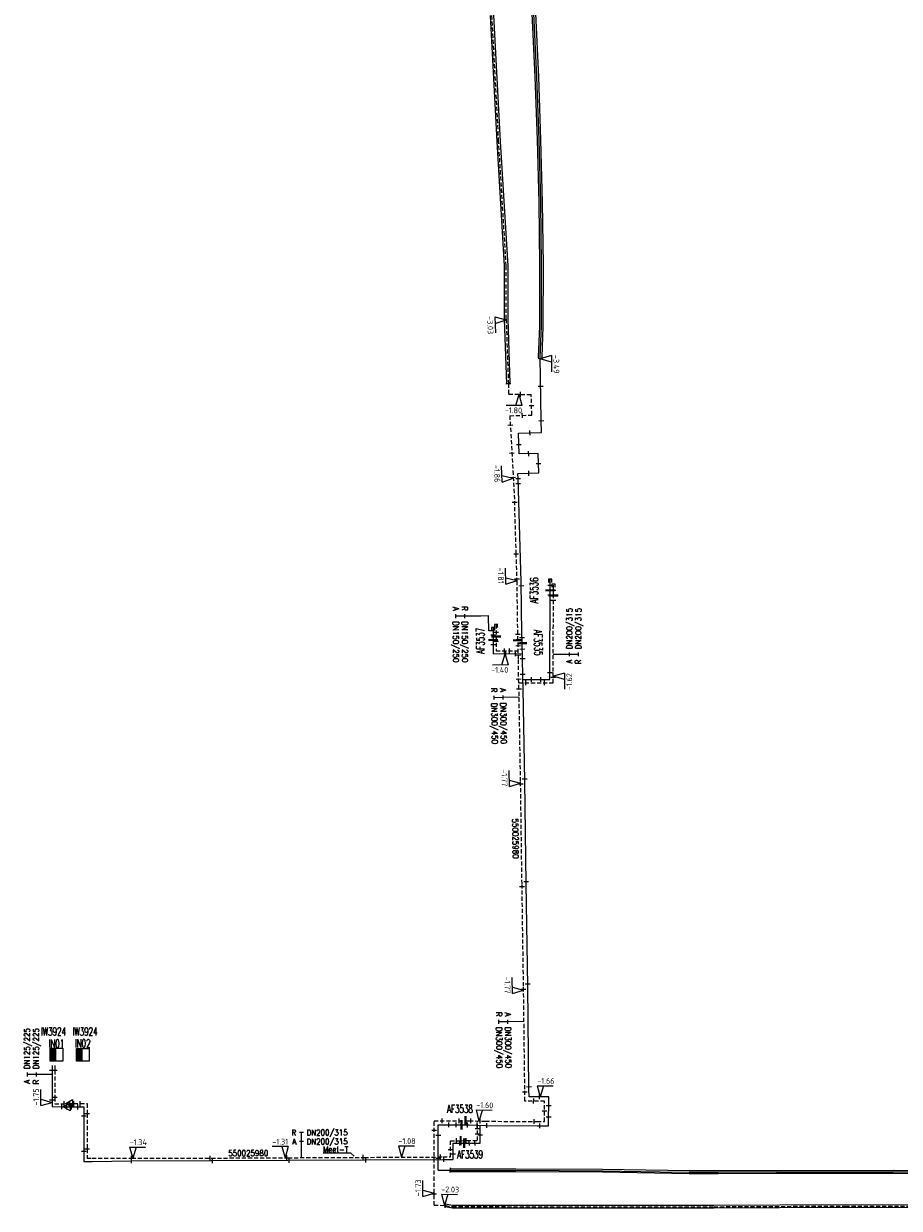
# Model space of a CAD drawing. Header units: millimetres. Extents: x 0 to 118318689, y 0 to 490460760.
# Tile 27 of 117: x 116566747 to 116703260, y 484743422 to 484928035. Entities that reach past the tile are written whole.
import ezdxf
from ezdxf.enums import TextEntityAlignment as Align

# ---------------------------------------------------------------- set-up
doc = ezdxf.new("R2010")
doc.units = ezdxf.units.MM
doc.header["$LTSCALE"] = 200
doc.linetypes.add('HIDDEN2', pattern=[4.7625, 3.175, -1.5875])
doc.layers.get('0').update_dxf_attribs({"color": 8})
for name, color, linetype in [('WT-C-AFSLUITER', 7, 'Continuous'), ('WT-C-kastWM', 7, 'Continuous'), ('WT-C-mof', 7, 'Continuous'), ('WT-C-VERLOOP', 7, 'Continuous'), ('WT-I-diam', 7, 'Continuous'), ('WT-I-info', 7, 'Continuous'), ('WT-I-NAP', 7, 'Continuous'), ('WT-L-aanvoer', 6, 'Continuous'), ('WT-L-MANTELBUIS', 6, 'Continuous'), ('WT-L-retour', 6, 'HIDDEN2')]:
    doc.layers.add(name, color=color, linetype=linetype)
doc.styles.add('DIN17', font='ROMANS.SHX', dxfattribs={"width": 0.9})
doc.styles.add('ISOCP', font='ISOCP.SHX')

# ---------------------------------------------------------------- blocks, each defined once
blk = doc.blocks.new('LR-smof')
at = {"color": 0, "linetype": 'ByBlock', "lineweight": -2}
blk.add_lwpolyline([(1, 0.5), (0, 0.5), (0, -0.5), (1, -0.5)], dxfattribs=at)
blk = doc.blocks.new('LR-mof')
at = {"color": 0, "linetype": 'ByBlock', "lineweight": -2}
blk.add_line((0, -0.75), (0, 0.75), dxfattribs=at)
blk = doc.blocks.new('LR-AFS')
at = {"color": 0, "lineweight": -3, "const_width": 0.7}
blk.add_lwpolyline([(0, -1.5), (0, 1.5)], dxfattribs=at)
at = {"color": 7, "linetype": 'ByBlock', "lineweight": -2, "style": 'DIN17', "width": 0.9}
blk.add_attdef('*1', text='', height=2.5, dxfattribs=at).set_placement((0, 5), align=Align.MIDDLE)
at = {"color": 0, "linetype": 'ByBlock', "lineweight": -2, "style": 'DIN17', "width": 0.3, "flags": 1}
for tag, p in [('*2', (2.5, 1.5)), ('OCODE', (-7.5, -2.5)), ('NCODE', (-2.5, -2.5)), ('BC', (2.5, -2.5)), ('RK', (7.5, -2.5)), ('FABR', (-7.5, -7.5)), ('ST', (-7.5, -5)), ('VCODE', (-2.5, -5)), ('TYPE', (-2.5, -7.5)), ('OPBOUW', (2.5, -7.5)), ('NIVO', (2.5, -5)), ('BEDIEN', (7.5, -7.5)), ('IMM', (7.5, -5)), ('VERTR', (-7.5, -10)), ('OPBLEN', (-2.5, -10)), ('HULPST', (2.5, -10)), ('VERLSP', (7.5, -10)), ('BORDL', (-7.5, -15)), ('DEKM', (-7.5, -12.5)), ('PDATUM', (-2.5, -12.5)), ('BORDX', (-2.5, -15)), ('BORDY', (2.5, -15)), ('OPM', (2.5, -12.5)), ('BORDZ', (7.5, -15)), ('BORD', (7.5, -12.5))]:
    blk.add_attdef(tag, text='', height=1.8, dxfattribs=at).set_placement(p, align=Align.MIDDLE)
blk = doc.blocks.new('nap1')
at = {"color": 0, "linetype": 'Continuous'}
for p, q in [((-1, 3.5), (0, 0)), ((-1, 3.5), (4, 3.5)), ((1, 3.5), (0, 0))]:
    blk.add_line(p, q, dxfattribs=at)
at = {"color": 0, "linetype": 'Continuous', "style": 'ISOCP'}
for tag, p in [('*1', (1.7, 5)), ('*2', (4, 1.5))]:
    blk.add_attdef(tag, text='', height=1.8, dxfattribs=at).set_placement(p, align=Align.MIDDLE)
blk = doc.blocks.new('LR-DIAO2')
at = {"color": 0, "lineweight": -3}
blk.add_line((0, 0), (0, -5), dxfattribs=at)
at = {"color": 0, "linetype": 'Continuous', "lineweight": -3}
blk.add_line((0, -5), (0, -7.8), dxfattribs=at)
at = {"color": 0, "lineweight": -3}
for points in [[(0.61, -5), (0, -5), (-0.61, -5)], [(0.61, -7.8), (0, -7.8), (-0.61, -7.8)]]:
    blk.add_lwpolyline(points, dxfattribs=at)
at = {"color": 1, "lineweight": -3, "style": 'DIN17', "width": 0.9}
for tag, p in [('*1', (-1.61, -5)), ('*2', (-1.61, -7.78))]:
    blk.add_attdef(tag, text='', height=1.8, dxfattribs=at).set_placement(p, align=Align.MIDDLE_RIGHT)
for tag, p in [('*11', (1.61, -5)), ('*12', (1.61, -7.8))]:
    blk.add_attdef(tag, text='', height=1.8, dxfattribs=at).set_placement(p, align=Align.MIDDLE_LEFT)
blk = doc.blocks.new('nap2')
at = {"color": 0, "linetype": 'Continuous'}
for p, q in [((1, 3.5), (-4, 3.5)), ((-1, 3.5), (0, 0)), ((1, 3.5), (0, 0))]:
    blk.add_line(p, q, dxfattribs=at)
at = {"color": 0, "linetype": 'Continuous', "style": 'ISOCP'}
for tag, p in [('*1', (-1.5, 5)), ('*2', (-4, 1.5))]:
    blk.add_attdef(tag, text='', height=1.8, dxfattribs=at).set_placement(p, align=Align.MIDDLE)
blk = doc.blocks.new('LR-hyp')
at = {"color": 7, "linetype": 'ByBlock', "lineweight": -3, "style": 'DIN17', "width": 0.9}
blk.add_attdef('*1', text='', height=1.8, dxfattribs=at).set_placement((0, 0), align=Align.MIDDLE)
at = {"color": 7, "linetype": 'ByBlock', "lineweight": -2, "style": 'DIN17', "width": 0.9, "flags": 1}
blk.add_attdef('*2', text='', height=1.8, dxfattribs=at).set_placement((0, -5), align=Align.MIDDLE)
blk = doc.blocks.new('LR-VERL')
at = {"color": 0, "linetype": 'ByBlock', "lineweight": -2}
blk.add_lwpolyline([(1.08, 0), (-1.08, -1.25), (-1.08, 1.25)], close=True, dxfattribs=at)
blk = doc.blocks.new('LR-kastWM')
at = {"color": 0, "linetype": 'ByBlock', "lineweight": -3}
blk.add_lwpolyline([(-2, 2), (2, 2), (2, -2), (-2, -2)], close=True, dxfattribs=at)
at = {"color": 0}
blk.add_solid([(-2, -2), (0, -2), (-2, 2), (0, 2)], dxfattribs=at)
at = {"color": 7, "linetype": 'ByBlock', "lineweight": -3, "style": 'DIN17', "width": 0.7}
for tag, p in [('*1', (0, 5)), ('*2', (0, -5))]:
    blk.add_attdef(tag, text='', height=2.5, dxfattribs=at).set_placement(p, align=Align.MIDDLE)
at = {"color": 0, "linetype": 'ByBlock', "lineweight": -2, "style": 'DIN17', "width": 0.3, "flags": 1}
for tag, p in [('OCODE', (4.5, 1.25)), ('NCODE', (9.5, 1.25)), ('BC', (14.5, 1.25)), ('RK', (19.5, 1.25)), ('ST', (4.5, -1.25)), ('VCODE', (9.5, -1.25)), ('NIVO', (14.5, -1.25)), ('IMM', (19.5, -1.25))]:
    blk.add_attdef(tag, text='', height=1.8, dxfattribs=at).set_placement(p, align=Align.MIDDLE)
blk = doc.blocks.new('LR-DIAB2')
at = {"color": 0, "linetype": 'Continuous', "lineweight": -3}
blk.add_line((0, 5), (0, 7.8), dxfattribs=at)
at = {"color": 0, "lineweight": -3}
blk.add_line((0, 0), (0, 5), dxfattribs=at)
for points in [[(0.61, 7.8), (0, 7.8), (-0.61, 7.8)], [(0.61, 5), (0, 5), (-0.61, 5)]]:
    blk.add_lwpolyline(points, dxfattribs=at)
at = {"color": 1, "lineweight": -3, "style": 'DIN17', "width": 0.9}
for tag, p in [('*1', (-1.61, 7.8)), ('*2', (-1.61, 5.02))]:
    blk.add_attdef(tag, text='', height=1.8, dxfattribs=at).set_placement(p, align=Align.MIDDLE_RIGHT)
for tag, p in [('*11', (1.61, 7.8)), ('*12', (1.61, 5))]:
    blk.add_attdef(tag, text='', height=1.8, dxfattribs=at).set_placement(p, align=Align.MIDDLE_LEFT)

msp = doc.modelspace()

# ---------------------------------------------------------------- linework, layer by layer
at = {"layer": 'WT-I-diam'}
for p, q in [((116639226, 484835733), (116638013, 484835726)), ((116639244, 484833397), (116639226, 484835733)), ((116639940, 484833400), (116639244, 484833397))]:
    msp.add_line(p, q, dxfattribs=at)
at = {"layer": 'WT-I-info'}
for p, q in [((116613443, 484752059), (116617720, 484752077)), ((116617720, 484752077), (116618272, 484751543))]:
    msp.add_line(p, q, dxfattribs=at)
at = {"layer": 'WT-L-aanvoer'}
for p, q in [((116646761, 484919765), (116646281, 484929630)), ((116647091, 484909939), (116646761, 484919765)), ((116647351, 484900162), (116647091, 484909939)), ((116647461, 484890477), (116647351, 484900162)), ((116647451, 484880874), (116647461, 484890477)), ((116647281, 484876047), (116647451, 484880874)), ((116647442, 484866227), (116647280, 484876047)), ((116647497, 484864338), (116647442, 484866227)), ((116643882, 484864233), (116647497, 484864338)), ((116643977, 484860976), (116643882, 484864233)), ((116646961, 484861063), (116643977, 484860976)), ((116647050, 484858016), (116646961, 484861063)), ((116643805, 484857922), (116647050, 484858016)), ((116643827, 484857163), (116643805, 484857922)), ((116644316, 484841037), (116643827, 484857163)), ((116644424, 484832939), (116644316, 484841037)), ((116648788, 484827076), (116648820, 484839726)), ((116648820, 484839726), (116648824, 484841444)), ((116639937, 484833957), (116639948, 484831990)), ((116644466, 484831487), (116644424, 484832939)), ((116639948, 484831990), (116639960, 484829836)), ((116644537, 484829035), (116644466, 484831487)), ((116639960, 484829836), (116644513, 484829862)), ((116644546, 484826376), (116644537, 484829035)), ((116648790, 484825827), (116648788, 484827076)), ((116644615, 484824399), (116644546, 484826376)), ((116644565, 484825820), (116648790, 484825827)), ((116644864, 484809966), (116644615, 484824399)), ((116645085, 484793986), (116644864, 484809966)), ((116645328, 484778038), (116645085, 484793986)), ((116645523, 484761998), (116645328, 484778038)), ((116571171, 484765657), (116571171, 484764904)), ((116571171, 484764904), (116571171, 484760289)), ((116571171, 484760289), (116571171, 484759263)), ((116645537, 484760790), (116645523, 484761998)), ((116648602, 484760771), (116645537, 484760790)), ((116648575, 484756279), (116648602, 484760771)), ((116571171, 484759263), (116572692, 484759233)), ((116572692, 484759233), (116573440, 484759218)), ((116573440, 484759218), (116574194, 484759218)), ((116574194, 484759218), (116575194, 484759218)), ((116575194, 484759218), (116576121, 484759218)), ((116576121, 484759218), (116576121, 484757775)), ((116576121, 484757775), (116576121, 484752276)), ((116631382, 484749385), (116631384, 484756417)), ((116631384, 484756417), (116634992, 484756416)), ((116634992, 484756416), (116636190, 484756415)), ((116636190, 484756415), (116638733, 484756339)), ((116637907, 484753578), (116637892, 484756364)), ((116638733, 484756339), (116646776, 484756290)), ((116646776, 484756290), (116648575, 484756279)), ((116633697, 484753556), (116635422, 484753565)), ((116633710, 484751031), (116633697, 484753556)), ((116635422, 484753565), (116637907, 484753578)), ((116576121, 484752276), (116576121, 484750716)), ((116619864, 484750958), (116632110, 484751022)), ((116632110, 484751022), (116633710, 484751031)), ((116576121, 484750716), (116577399, 484750716)), ((116577399, 484750716), (116583574, 484750816)), ((116583574, 484750816), (116595995, 484750848)), ((116595995, 484750848), (116607953, 484750906)), ((116607953, 484750906), (116619864, 484750958)), ((116631382, 484749385), (116633263, 484749379, -2155)), ((116633263, 484749379, -2155), (116643492, 484749342)), ((116643492, 484749342), (116656985, 484749282)), ((116656985, 484749282), (116665996, 484749112)), ((116665996, 484749112), (116670503, 484749052)), ((116670503, 484749052), (116675030, 484749052)), ((116675030, 484749052), (116684121, 484749088)), ((116684121, 484749088), (116693200, 484749095)), ((116693200, 484749095), (116702310, 484749110)), ((116702309, 484749110), (116725129, 484749070))]:
    msp.add_line(p, q, dxfattribs=at)
at = {"layer": 'WT-L-MANTELBUIS'}
for points in [[(116640006, 484929341), (116641045, 484909694), (116642225, 484890304), (116642213, 484882018), (116642557, 484871938), (116642058, 484871921), (116641713, 484882009), (116641725, 484890281), (116640546, 484909666), (116639506, 484929313)], [(116646531, 484929644), (116647011, 484919775), (116647341, 484909946), (116647601, 484900167), (116647711, 484890478), (116647701, 484880870), (116647531, 484876044), (116647534, 484875787), (116647034, 484875780), (116647031, 484876050), (116647201, 484880879), (116647211, 484890477), (116647101, 484900157), (116646841, 484909930), (116646511, 484919755), (116646032, 484929616)], [(116633621, 484743929), (116674346, 484743922), (116694873, 484744024), (116715107, 484743987), (116740532, 484744038), (116765992, 484744176), (116815061, 484744270), (116815061, 484743770), (116765995, 484743676), (116740534, 484743538), (116715107, 484743487), (116694874, 484743524), (116674347, 484743422), (116633577, 484743429), (116632439, 484743627), (116632525, 484744120), (116633621, 484743929)]]:
    msp.add_lwpolyline(points, dxfattribs=at)
msp.add_lwpolyline([(116815509, 484748960), (116815507, 484748460), (116793329, 484748540), (116743400, 484748770), (116702309, 484748860), (116684122, 484748838), (116675031, 484748802), (116670501, 484748802), (116656982, 484749032), (116643491, 484749092), (116633262, 484749129), (116633264, 484749629), (116643493, 484749592), (116656987, 484749532), (116670505, 484749302), (116675029, 484749302), (116684121, 484749338), (116702309, 484749360), (116743401, 484749270), (116793331, 484749040)], close=True, dxfattribs=at)
at = {"layer": 'WT-L-retour'}
for p, q in [((116640796, 484909680), (116639756, 484929331)), ((116641976, 484890289), (116640796, 484909680)), ((116641963, 484882013), (116641975, 484890309)), ((116641963, 484882013), (116642308, 484871929)), ((116642308, 484871929), (116642350, 484870289)), ((116642350, 484870289), (116645873, 484870258)), ((116645967, 484867042), (116645873, 484870258)), ((116642526, 484866942), (116645967, 484867042)), ((116642526, 484866942), (116643286, 484853555)), ((116643533, 484845403), (116643286, 484853555)), ((116643666, 484841023), (116643533, 484845403)), ((116643775, 484832926), (116643666, 484841023)), ((116649333, 484838927), (116649338, 484840697)), ((116649303, 484827076), (116649333, 484838927)), ((116640385, 484834429), (116640395, 484832517)), ((116640395, 484832517), (116640408, 484830288)), ((116643803, 484831951), (116643775, 484832926)), ((116643887, 484829025), (116643803, 484831951)), ((116640408, 484830288), (116643850, 484830308)), ((116643896, 484826363), (116643887, 484829025)), ((116649306, 484825313), (116649303, 484827076)), ((116643966, 484824382), (116643896, 484826363)), ((116643933, 484825303), (116649306, 484825313)), ((116644214, 484809956), (116643966, 484824382)), ((116644436, 484793976), (116644214, 484809956)), ((116644678, 484778029), (116644436, 484793976)), ((116644873, 484761990), (116644678, 484778029)), ((116571596, 484765657), (116571596, 484764905)), ((116571596, 484764905), (116571596, 484760698)), ((116571596, 484760698), (116571596, 484759688)), ((116644894, 484760144), (116644873, 484761990)), ((116571596, 484759688), (116573076, 484759718)), ((116573076, 484759718), (116573833, 484759733)), ((116573833, 484759733), (116574573, 484759733)), ((116574573, 484759733), (116575574, 484759733)), ((116575574, 484759733), (116576636, 484759733)), ((116576636, 484759733), (116576636, 484758156)), ((116647948, 484760125), (116644894, 484760144)), ((116647929, 484756933), (116647948, 484760125)), ((116576636, 484758156), (116576636, 484752658)), ((116630730, 484743910), (116630734, 484757067)), ((116630734, 484757067), (116635617, 484757065)), ((116635617, 484757065), (116636200, 484757065)), ((116636200, 484757065), (116638745, 484756989)), ((116637505, 484753976), (116637489, 484757027)), ((116638745, 484756989), (116646779, 484756940)), ((116646779, 484756940), (116647929, 484756933)), ((116633295, 484753954), (116634875, 484753962)), ((116633308, 484751428), (116633295, 484753954)), ((116634875, 484753962), (116637505, 484753976)), ((116576636, 484752658), (116576636, 484751231)), ((116576636, 484751231), (116577399, 484751231)), ((116577399, 484751231), (116583574, 484751216)), ((116583574, 484751216), (116595993, 484751248)), ((116595993, 484751248), (116607951, 484751306)), ((116607951, 484751306), (116619862, 484751358)), ((116619862, 484751358), (116632108, 484751422)), ((116632108, 484751422), (116633308, 484751428)), ((116630730, 484743910), (116632482, 484743874)), ((116632482, 484743874), (116633599, 484743679)), ((116633599, 484743679), (116674347, 484743672)), ((116674347, 484743672), (116694873, 484743774)), ((116694873, 484743774), (116715107, 484743737))]:
    msp.add_line(p, q, dxfattribs=at)

# ---------------------------------------------------------------- block references
at = {"layer": 'WT-C-AFSLUITER', "linetype": 'Continuous'}
ref = msp.add_blockref('LR-AFS', (116648820, 484839726), dxfattribs=dict(at, xscale=500, yscale=500, zscale=500, rotation=89.85370000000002))
ref.add_attrib('*1', 'AF3536', dxfattribs={"layer": '0', "color": 7, "linetype": 'ByBlock', "lineweight": -2, "height": 1250, "rotation": 89.8537, "style": 'DIN17', "width": 0.65}).set_placement((116646320, 484839733), align=Align.MIDDLE)
at = {"layer": 'WT-C-AFSLUITER', "linetype": 'Continuous', "xscale": 500, "yscale": 500, "zscale": 500}
for p, rotation in [((116649333, 484838927), 89.85370000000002), ((116640395, 484832517), 270.3216), ((116643803, 484831951), 271.6546), ((116635617, 484757065), 359.9827), ((116634875, 484753962), 0.3023000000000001)]:
    msp.add_blockref('LR-AFS', p, dxfattribs=dict(at, rotation=rotation))
at = {"layer": 'WT-C-AFSLUITER', "linetype": 'Continuous'}
ref = msp.add_blockref('LR-AFS', (116639948, 484831990), dxfattribs=dict(at, xscale=500, yscale=500, zscale=500, rotation=270.3306))
ref.add_attrib('*1', 'AF3537', dxfattribs={"layer": '0', "color": 7, "linetype": 'ByBlock', "lineweight": -2, "height": 1250, "rotation": 90.3306, "style": 'DIN17', "width": 0.65}).set_placement((116637949, 484831875), align=Align.MIDDLE)
ref = msp.add_blockref('LR-AFS', (116644466, 484831487), dxfattribs=dict(at, xscale=500, yscale=500, zscale=500, rotation=271.6546))
ref.add_attrib('*1', 'AF3535', dxfattribs={"layer": '0', "color": 7, "linetype": 'ByBlock', "lineweight": -2, "height": 1250, "rotation": 271.6546, "style": 'DIN17', "width": 0.65}).set_placement((116646965, 484831559), align=Align.MIDDLE)
ref = msp.add_blockref('LR-AFS', (116634992, 484756416), dxfattribs=dict(at, xscale=500, yscale=500, zscale=500, rotation=359.9827))
ref.add_attrib('*1', 'AF3538', dxfattribs={"layer": '0', "color": 7, "linetype": 'ByBlock', "lineweight": -2, "height": 1250, "rotation": 359.9827, "style": 'DIN17', "width": 0.65}).set_placement((116634758, 484758918), align=Align.MIDDLE)
ref = msp.add_blockref('LR-AFS', (116635422, 484753565), dxfattribs=dict(at, xscale=500, yscale=500, zscale=500, rotation=0.3023000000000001))
ref.add_attrib('*1', 'AF3539', dxfattribs={"layer": '0', "color": 7, "linetype": 'ByBlock', "lineweight": -2, "height": 1250, "rotation": 0.3023, "style": 'DIN17', "width": 0.65}).set_placement((116636332, 484751820), align=Align.MIDDLE)
at = {"layer": 'WT-C-kastWM', "linetype": 'Continuous'}
ref = msp.add_blockref('LR-kastWM', (116571850, 484767354), dxfattribs=dict(at, xscale=500, yscale=500, zscale=500))
ref.add_attrib('*1', 'IW3924', dxfattribs={"layer": '0', "color": 7, "linetype": 'ByBlock', "lineweight": -3, "height": 1250, "style": 'DIN17', "width": 0.65}).set_placement((116571388, 484770972), align=Align.MIDDLE)
ref.add_attrib('*2', 'IN01', dxfattribs={"layer": '0', "color": 7, "linetype": 'ByBlock', "lineweight": -3, "height": 1250, "style": 'DIN17', "width": 0.65}).set_placement((116571850, 484769099), align=Align.MIDDLE)
ref = msp.add_blockref('LR-kastWM', (116575955, 484767330), dxfattribs=dict(at, xscale=500, yscale=500, zscale=500))
ref.add_attrib('*1', 'IW3924', dxfattribs={"layer": '0', "color": 7, "linetype": 'ByBlock', "lineweight": -3, "height": 1250, "style": 'DIN17', "width": 0.65}).set_placement((116576307, 484770964), align=Align.MIDDLE)
ref.add_attrib('*2', 'IN02', dxfattribs={"layer": '0', "color": 7, "linetype": 'ByBlock', "lineweight": -3, "height": 1250, "style": 'DIN17', "width": 0.65}).set_placement((116575955, 484769131), align=Align.MIDDLE)
at = {"layer": 'WT-C-mof', "linetype": 'Continuous', "xscale": 500, "yscale": 500, "zscale": 500}
for name, p, rotation in [('LR-mof', (116642308, 484871929), 271.4849), ('LR-mof', (116647355, 484871530), 270.9458999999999), ('LR-mof', (116644145, 484870273), 179.4965050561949), ('LR-mof', (116644492, 484866999), 1.6692), ('LR-mof', (116645924, 484868527), 271.6692), ('LR-mof', (116642609, 484865481), 273.2522), ('LR-mof', (116647444, 484866166), 271.6692), ('LR-mof', (116645688, 484864285), 1.6692), ('LR-mof', (116643934, 484862455), 271.6692), ('LR-mof', (116642856, 484861125), 273.2522), ('LR-mof', (116645484, 484861020), 1.6692), ('LR-mof', (116645497, 484857971), 1.6692), ('LR-mof', (116647007, 484859501), 271.6692), ('LR-mof', (116643070, 484857359), 273.2522), ('LR-mof', (116643827, 484857163), 271.7365), ('LR-mof', (116643851, 484856365), 271.7365), ('LR-mof', (116643289, 484853481), 271.7365), ('LR-mof', (116643533, 484845403), 271.7365), ('LR-mof', (116643651, 484841514), 271.7365), ('LR-mof', (116644324, 484840454), 270.7666), ('LR-mof', (116648822, 484840492), 89.85370000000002), ('LR-smof', (116648824, 484841444), 269.8537000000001), ('LR-mof', (116649335, 484839713), 89.85370000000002), ('LR-smof', (116649338, 484840697), 269.8537000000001), ('LR-mof', (116648818, 484838959), 89.85370000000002), ('LR-mof', (116649331, 484838121), 89.85370000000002), ('LR-smof', (116640385, 484834429), 270.3216), ('LR-mof', (116639950, 484832805), 270.3306397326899), ('LR-smof', (116639937, 484833957), 270.3306), ('LR-mof', (116640391, 484833213), 270.3216), ('LR-mof', (116643775, 484832904), 271.6546), ('LR-mof', (116644441, 484832382), 271.6546), ('LR-mof', (116639952, 484831282), 270.3306), ('LR-mof', (116640402, 484831802), 270), ('LR-mof', (116641725, 484830296), 0.3306000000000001), ('LR-mof', (116642500, 484830301), 0.3306000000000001), ('LR-mof', (116643827, 484831110), 271.6546), ('LR-mof', (116644492, 484830596), 271.6546), ('LR-mof', (116641924, 484829847), 0.3306000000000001), ('LR-mof', (116643410, 484829856), 0.3306000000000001), ('LR-mof', (116643869, 484829648), 271.6546), ('LR-mof', (116644536, 484829094), 271.6546), ('LR-mof', (116648788, 484826924), 270.0986), ('LR-mof', (116643912, 484825907), 272.0118000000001), ('LR-mof', (116644545, 484826680), 270.1879), ('LR-mof', (116645021, 484825305), 0.09860000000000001), ('LR-mof', (116645898, 484825822), 0.09860000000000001), ('LR-mof', (116647371, 484825824), 0.09860000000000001), ('LR-mof', (116647927, 484825310), 0.09860000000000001), ('LR-mof', (116649304, 484826173), 270.0986), ('LR-mof', (116643966, 484824370), 270.9851), ('LR-mof', (116644857, 484810351), 270.9851), ('LR-mof', (116644219, 484809564), 270.7955), ('LR-mof', (116644442, 484793567), 270.8709), ('LR-mof', (116645080, 484794369), 270.7955), ('LR-mof', (116644684, 484777559), 270.6956), ('LR-mof', (116645322, 484778397), 270.8709), ('LR-mof', (116571171, 484764904), 90), ('LR-mof', (116571596, 484764905), 90), ('LR-mof', (116645518, 484762378), 270.6956), ('LR-mof', (116571171, 484760289), 90), ('LR-mof', (116571596, 484760698), 90), ('LR-mof', (116644878, 484761570), 270.6691), ('LR-mof', (116646252, 484760136), 359.6519), ('LR-mof', (116647153, 484760780), 359.6519), ('LR-mof', (116572692, 484759233), 358.8691), ('LR-mof', (116573076, 484759718), 1.158), ('LR-mof', (116647939, 484758584), 89.6519), ('LR-mof', (116648593, 484759373), 89.6519), ('LR-mof', (116576121, 484757775), 90), ('LR-mof', (116576636, 484758156), 90), ('LR-mof', (116632008, 484757066), 359.9827), ('LR-mof', (116632010, 484757066), 359.9827), ('LR-mof', (116633050, 484756416), 359.9827), ('LR-mof', (116634152, 484756416), 359.9827), ('LR-mof', (116634621, 484757066), 359.9827), ('LR-mof', (116635934, 484756415), 359.9827), ('LR-mof', (116636457, 484757057), 358.2817), ('LR-mof', (116637443, 484756378), 358.2817), ('LR-mof', (116637904, 484757014), 358.2817), ('LR-mof', (116638939, 484756338), 359.6519), ('LR-mof', (116646346, 484756943), 359.6519), ('LR-mof', (116647210, 484756287), 359.6519), ('LR-mof', (116648583, 484757646), 89.6519), ('LR-mof', (116630734, 484755555), 89.9827), ('LR-mof', (116631384, 484754793), 89.9827), ('LR-mof', (116637495, 484755870), 270.3023000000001), ('LR-mof', (116637499, 484755029), 270.3023000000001), ('LR-mof', (116637900, 484754864), 270.3023000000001), ('LR-mof', (116634209, 484753959), 0.3023000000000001), ('LR-mof', (116634721, 484753562), 0.3023000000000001), ('LR-mof', (116635753, 484753967), 0.3023000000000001), ('LR-mof', (116636225, 484753569), 0.3023000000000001), ('LR-mof', (116637109, 484753574), 0.3023000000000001), ('LR-mof', (116576121, 484752276), 90), ('LR-mof', (116576636, 484752658), 90), ('LR-mof', (116583574, 484750816), 0.9262000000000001), ('LR-mof', (116583574, 484751216), 359.8551), ('LR-mof', (116595795, 484751248), 0.1475), ('LR-mof', (116596171, 484750849), 0.2784), ('LR-mof', (116607794, 484751306), 0.2784), ('LR-mof', (116608133, 484750907), 0.246), ('LR-mof', (116619674, 484751357), 0.246), ('LR-mof', (116620066, 484750959), 0.3023000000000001), ('LR-mof', (116631383, 484751163), 89.9827), ('LR-mof', (116631716, 484751420), 0.3023000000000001), ('LR-mof', (116632231, 484751023), 0.3023000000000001), ('LR-mof', (116633302, 484752576), 270.3023000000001), ('LR-mof', (116633706, 484751934), 270.3023000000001), ('LR-mof', (116633263, 484749379), 359.7950999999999), ('LR-mof', (116630731, 484745629), 89.9827), ('LR-mof', (116632467, 484743874), 358.8008)]:
    msp.add_blockref(name, p, dxfattribs=dict(at, rotation=rotation))
at = {"layer": 'WT-C-mof', "xscale": 500, "yscale": 500, "zscale": 500, "rotation": 180}
for p in [(116573440, 484759218), (116573833, 484759733)]:
    msp.add_blockref('LR-mof', p, dxfattribs=at)
at = {"layer": 'WT-C-mof', "linetype": 'Continuous', "xscale": 500, "yscale": 500, "zscale": 500}
for p in [(116574194, 484759218), (116574573, 484759733), (116575194, 484759218), (116575574, 484759733)]:
    msp.add_blockref('LR-mof', p, dxfattribs=at)
at = {"layer": 'WT-C-VERLOOP', "linetype": 'Continuous', "xscale": 500, "yscale": 500, "zscale": 500, "rotation": 180}
for p in [(116573833, 484759733), (116573440, 484759218)]:
    msp.add_blockref('LR-VERL', p, dxfattribs=at)
at = {"layer": 'WT-I-diam', "linetype": 'Continuous', "xscale": 500, "yscale": 500, "zscale": 500}
for name, p, rotation, values in [('LR-DIAO2', (116638013, 484835726), 270.3306397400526, {'*1': 'R', '*11': 'DN150/250', '*2': 'A', '*12': 'DN150/250'}), ('LR-DIAO2', (116649310, 484829767), 89.85367507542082, {'*1': 'A', '*11': 'DN200/315', '*2': 'R', '*12': 'DN200/315'}), ('LR-DIAO2', (116643988, 484823065), 270.9851457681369, {'*1': 'A', '*11': 'DN300/450', '*2': 'R', '*12': 'DN300/450'}), ('LR-DIAO2', (116644745, 484772525), 270.695602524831, {'*1': 'A', '*11': 'DN300/450', '*2': 'R', '*12': 'DN300/450'}), ('LR-DIAB2', (116571171, 484764292), 90, {'*1': 'A', '*11': 'DN125/225', '*2': 'R', '*12': 'DN125/225'}), ('LR-DIAB2', (116610058, 484751315), 0.246035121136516, {'*1': 'R', '*11': 'DN200/315', '*2': 'A', '*12': 'DN200/315'})]:
    msp.add_blockref(name, p, dxfattribs=dict(at, rotation=rotation)).add_auto_attribs(values)
at = {"layer": 'WT-I-info', "linetype": 'Continuous'}
ref = msp.add_blockref('LR-hyp', (116643424, 484801036), dxfattribs=dict(at, xscale=500, yscale=500, zscale=500, rotation=270.7955))
ref.add_attrib('*1', '550025980', dxfattribs={"layer": '0', "color": 0, "linetype": 'ByBlock', "lineweight": -3, "height": 900, "rotation": 270.79555, "style": 'DIN17', "width": 0.9}).set_placement((116643424, 484801036), align=Align.MIDDLE)
ref = msp.add_blockref('LR-hyp', (116601758, 484752019), dxfattribs=dict(at, xscale=500.0000000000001, yscale=500.0000000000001, zscale=500.0000000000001, rotation=0.246))
ref.add_attrib('*1', '550025980', dxfattribs={"layer": '0', "color": 0, "linetype": 'ByBlock', "lineweight": -3, "height": 900, "rotation": 0.246, "style": 'DIN17', "width": 0.9}).set_placement((116601758, 484752019), align=Align.MIDDLE)
at = {"layer": 'WT-I-NAP', "linetype": 'Continuous'}
ref = msp.add_blockref('nap2', (116641967, 484881895), dxfattribs=dict(at, xscale=500, yscale=500, zscale=500, rotation=91.95708313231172))
ref.add_attrib('*1', '-3.03', dxfattribs={"layer": '0', "color": 1, "linetype": 'Continuous', "height": 900, "rotation": 271.95708, "style": 'ISOCP'}).set_placement((116639494, 484881060), align=Align.MIDDLE)
ref = msp.add_blockref('nap1', (116647284, 484875784), dxfattribs=dict(at, xscale=500, yscale=500, zscale=500, rotation=270.6091016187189))
ref.add_attrib('*1', '-3.49', dxfattribs={"layer": '0', "color": 1, "linetype": 'Continuous', "height": 900, "rotation": 270.6091, "style": 'ISOCP'}).set_placement((116649793, 484874960), align=Align.MIDDLE)
ref = msp.add_blockref('nap1', (116643986, 484870274), dxfattribs=dict(at, xscale=500, yscale=500, zscale=500, rotation=179.4965050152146))
ref.add_attrib('*1', '-1.80', dxfattribs={"layer": '0', "color": 1, "linetype": 'Continuous', "height": 900, "rotation": 359.49651, "style": 'ISOCP'}).set_placement((116643113, 484867782), align=Align.MIDDLE)
ref = msp.add_blockref('nap1', (116643079, 484857209), dxfattribs=dict(at, xscale=500, yscale=500, zscale=500, rotation=93.25221387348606))
ref.add_attrib('*1', '-1.86', dxfattribs={"layer": '0', "color": 1, "linetype": 'Continuous', "height": 900, "rotation": 273.25221, "style": 'ISOCP'}).set_placement((116640534, 484857916), align=Align.MIDDLE)
ref = msp.add_blockref('nap1', (116643659, 484841249), dxfattribs=dict(at, xscale=500, yscale=500, zscale=500, rotation=91.73645400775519))
ref.add_attrib('*1', '-1.81', dxfattribs={"layer": '0', "color": 1, "linetype": 'Continuous', "height": 900, "rotation": 271.73645, "style": 'ISOCP'}).set_placement((116641135, 484842023), align=Align.MIDDLE)
ref = msp.add_blockref('nap1', (116641801, 484829846), dxfattribs=dict(at, xscale=500, yscale=500, zscale=500, rotation=180.330639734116))
ref.add_attrib('*1', '-1.40', dxfattribs={"layer": '0', "color": 1, "linetype": 'Continuous', "height": 900, "rotation": 0.33064, "style": 'ISOCP'}).set_placement((116640965, 484827342), align=Align.MIDDLE)
ref = msp.add_blockref('nap1', (116649304, 484826337), dxfattribs=dict(at, xscale=500, yscale=500, zscale=500, rotation=270.0986496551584))
ref.add_attrib('*1', '-1.62', dxfattribs={"layer": '0', "color": 1, "linetype": 'Continuous', "height": 900, "rotation": 90.09865, "style": 'ISOCP'}).set_placement((116651805, 484825491), align=Align.MIDDLE)
ref = msp.add_blockref('nap1', (116644217, 484809691), dxfattribs=dict(at, xscale=500, yscale=500, zscale=500, rotation=90.79554888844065))
ref.add_attrib('*1', '-1.77', dxfattribs={"layer": '0', "color": 1, "linetype": 'Continuous', "height": 900, "rotation": 270.79555, "style": 'ISOCP'}).set_placement((116641706, 484810506), align=Align.MIDDLE)
ref = msp.add_blockref('nap1', (116644686, 484777407), dxfattribs=dict(at, xscale=500, yscale=500, zscale=500, rotation=90.69560251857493))
ref.add_attrib('*1', '-1.77', dxfattribs={"layer": '0', "color": 1, "linetype": 'Continuous', "height": 900, "rotation": 270.6956, "style": 'ISOCP'}).set_placement((116642175, 484778227), align=Align.MIDDLE)
ref = msp.add_blockref('nap1', (116571171, 484759935), dxfattribs=dict(at, xscale=500, yscale=500, zscale=500, rotation=90))
ref.add_attrib('*1', '-1.75', dxfattribs={"layer": '0', "color": 1, "linetype": 'Continuous', "height": 900, "rotation": 90, "style": 'ISOCP'}).set_placement((116568671, 484760785), align=Align.MIDDLE)
ref = msp.add_blockref('nap1', (116647293, 484760779), dxfattribs=dict(at, xscale=500, yscale=500, zscale=500, rotation=359.6518588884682))
ref.add_attrib('*1', '-1.66', dxfattribs={"layer": '0', "color": 1, "linetype": 'Continuous', "height": 900, "rotation": 359.65186, "style": 'ISOCP'}).set_placement((116648159, 484763274), align=Align.MIDDLE)
ref = msp.add_blockref('nap1', (116637713, 484757020), dxfattribs=dict(at, xscale=500, yscale=500, zscale=500, rotation=358.2817276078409))
ref.add_attrib('*1', '-1.60', dxfattribs={"layer": '0', "color": 1, "linetype": 'Continuous', "height": 900, "rotation": 358.28173, "style": 'ISOCP'}).set_placement((116638638, 484759493), align=Align.MIDDLE)
ref = msp.add_blockref('nap1', (116583765, 484751216), dxfattribs=dict(at, xscale=500, yscale=500, zscale=500, rotation=0.1475220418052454))
ref.add_attrib('*1', '-1.34', dxfattribs={"layer": '0', "color": 1, "linetype": 'Continuous', "height": 900, "rotation": 0.14752, "style": 'ISOCP'}).set_placement((116584609, 484753719), align=Align.MIDDLE)
ref = msp.add_blockref('nap2', (116607501, 484751304), dxfattribs=dict(at, xscale=500, yscale=500, zscale=500, rotation=0.2784357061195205))
ref.add_attrib('*1', '-1.31', dxfattribs={"layer": '0', "color": 1, "linetype": 'Continuous', "height": 900, "rotation": 0.27844, "style": 'ISOCP'}).set_placement((116606739, 484753801), align=Align.MIDDLE)
ref = msp.add_blockref('nap1', (116625675, 484751388), dxfattribs=dict(at, xscale=500, yscale=500, zscale=500, rotation=0.3022784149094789))
ref.add_attrib('*1', '-1.08', dxfattribs={"layer": '0', "color": 1, "linetype": 'Continuous', "height": 900, "rotation": 0.30228, "style": 'ISOCP'}).set_placement((116626512, 484753893), align=Align.MIDDLE)
ref = msp.add_blockref('nap1', (116630731, 484745759), dxfattribs=dict(at, xscale=500, yscale=500, zscale=500, rotation=89.98269183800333))
ref.add_attrib('*1', '-1.73', dxfattribs={"layer": '0', "color": 1, "linetype": 'Continuous', "height": 900, "rotation": 89.98269, "style": 'ISOCP'}).set_placement((116628231, 484746610), align=Align.MIDDLE)
ref = msp.add_blockref('nap1', (116632333, 484743877), dxfattribs=dict(at, xscale=500, yscale=500, zscale=500, rotation=358.8007897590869))
ref.add_attrib('*1', '-2.03', dxfattribs={"layer": '0', "color": 1, "linetype": 'Continuous', "height": 900, "rotation": 358.80079, "style": 'ISOCP'}).set_placement((116633236, 484746358), align=Align.MIDDLE)

# ---------------------------------------------------------------- texts
at = {"layer": 'WT-I-info', "style": 'DIN17', "width": 0.9}
msp.add_text('Meet-T', height=900, rotation=0.24604, dxfattribs=at).set_placement((116613401, 484752156))

doc.saveas('drawing.dxf')
